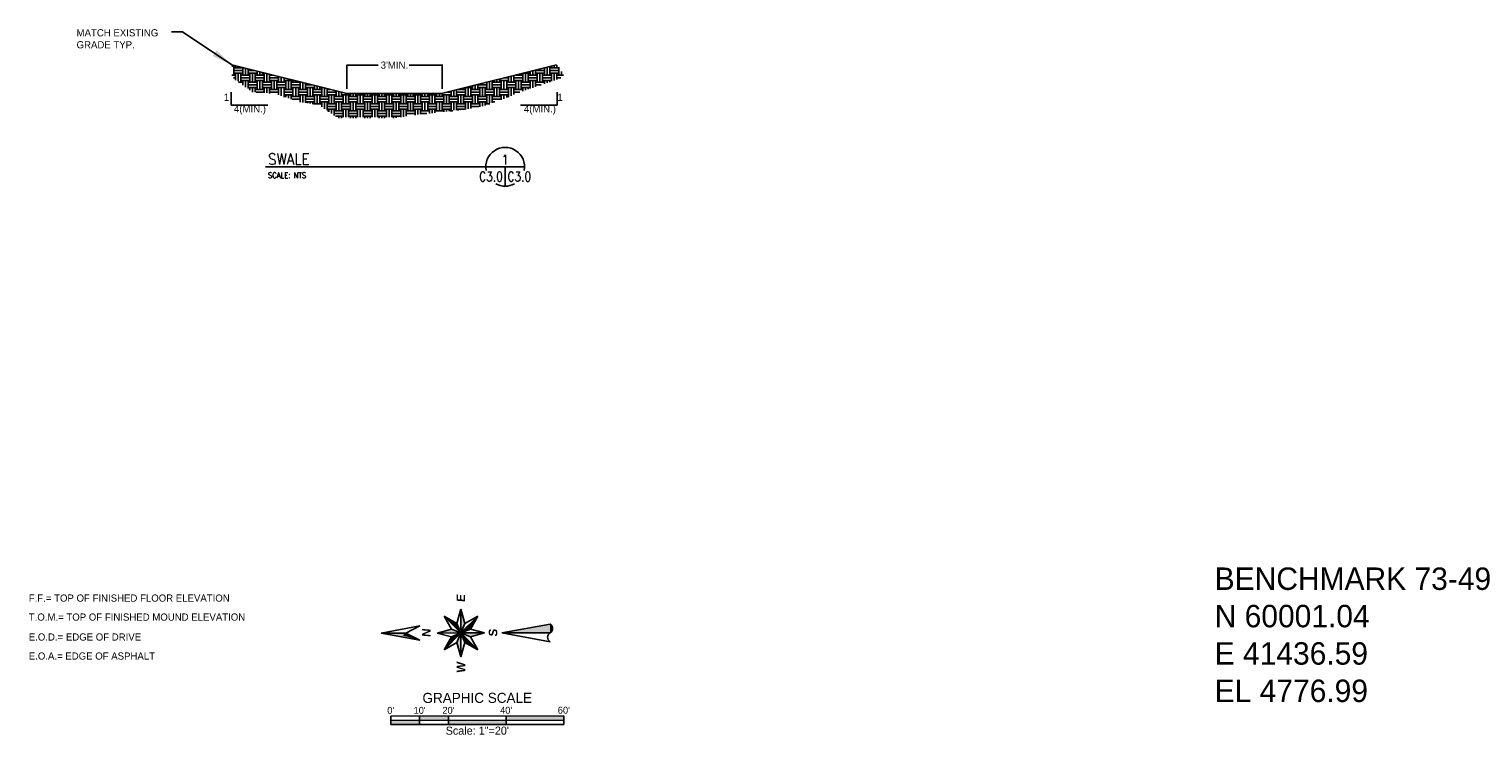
# Model space of a CAD drawing. Header units: inches. Extents: x 38743 to 43814, y 58617 to 61856.
# Tile 10 of 10: x 41560 to 42066, y 59029 to 59275. Entities that reach past the tile are written whole.
import ezdxf
from ezdxf.enums import TextEntityAlignment as Align

# ---------------------------------------------------------------- set-up
doc = ezdxf.new("R2010")
doc.units = ezdxf.units.IN
doc.header["$MEASUREMENT"] = 0
for name, color, linetype in [('A-ANNO-BUGS', 2, 'Continuous'), ('C-PR-SWALE', 2, 'Continuous'), ('c-text', 6, 'Continuous'), ('SCALE', 6, 'Continuous'), ('T2', 4, 'Continuous'), ('T4', 4, 'Continuous')]:
    doc.layers.add(name, color=color, linetype=linetype)
doc.styles.add('BOLD', font='BOLD.shx', dxfattribs={"height": 0.2})
doc.styles.add('L120', font='simplex', dxfattribs={"height": 0.12})
doc.styles.add('TIGHT', font='SIMPLEX', dxfattribs={"width": 0.85})
doc.dimstyles.get("Standard").update_dxf_attribs({"dimtxt": 0.18, "dimasz": 0.18, "dimexe": 0.18, "dimexo": 0.0625, "dimgap": 0.09, "dimtad": 0, "dimtih": 1, "dimtoh": 1, "dimdec": 4, "dimzin": 0, "dimdsep": 46, "dimtxsty": 'Standard', "dimcen": 0.09, "dimadec": 0, "dimazin": 0, "dimtfac": 1, "dimtdec": 4, "dimtofl": 0, "dimtmove": 0, "dimatfit": 3, "dimfxl": 0, "dimtolj": 1, "dimtzin": 0, "dimarcsym": 0})

# ---------------------------------------------------------------- blocks, each defined once
blk = doc.blocks.new('DETTAG')
at = {"linetype": 'Continuous'}
blk.add_line((-0.25, 0), (0.25, 0), dxfattribs=at)
blk.add_line((0, 0), (0, -0.25))
for start, end in [(349.193077, 550.806923), (241.044976, 298.955024)]:
    blk.add_arc((0, 0), 0.25, start, end)
at = {"style": 'TIGHT', "width": 0.8}
blk.add_attdef('NO', text='', height=0.125, dxfattribs=at).set_placement((0, 0.03125), align=Align.CENTER)
blk.add_attdef('FROM', text='', height=0.125, dxfattribs=at).set_placement((-0.03125, -0.1875), align=Align.RIGHT)
blk.add_attdef('TO', (0.03125, -0.1875), '', height=0.125, dxfattribs=at)
blk = doc.blocks.new('1-20')
at = {"layer": 'SCALE'}
for p, q in [((-30, 3), (-30, 6)), ((-30, 6), (30, 6)), ((-20, 3), (-20, 6)), ((-10, 3), (-10, 6)), ((10, 3), (10, 6)), ((30, 3), (30, 6)), ((-30, 4.5), (30, 4.5)), ((-30, 3), (30, 3))]:
    blk.add_line(p, q, dxfattribs=at)
for points in [[(-20, 6), (-10, 6), (-20, 4.5), (-10, 4.5)], [(10, 6), (30, 6), (10, 4.5), (30, 4.5)], [(-30, 4.5), (-20, 4.5), (-30, 3), (-20, 3)], [(-10, 4.5), (10, 4.5), (-10, 3), (10, 3)]]:
    blk.add_solid(points, dxfattribs=at)
at = {"layer": 'SCALE', "color": 4}
blk.add_text('GRAPHIC SCALE', height=3.5, dxfattribs=at).set_placement((0, 10.5), align=Align.CENTER)
at = {"layer": 'SCALE'}
for s, height, p in [("0'", 2.4, (-30, 6.75)), ("10'", 2.4, (-20, 6.75)), ("20'", 2.4, (-10, 6.75)), ("40'", 2.4, (10, 6.75)), ("60'", 2.4, (30, 6.75)), ('Scale: 1"=20\'', 2.8, (0, -0.5))]:
    blk.add_text(s, height=height, dxfattribs=at).set_placement(p, align=Align.CENTER)
blk = doc.blocks.new('North Arrow')
at = {"linetype": 'Continuous'}
for p, q in [((0, 1.379), (-0.122, 0.712)), ((0, 0.953), (0, 1.379)), ((0, 1.379), (0.122, 0.712)), ((-0.122, 0.712), (0, 0.953)), ((0.122, 0.712), (0, 0.953)), ((-0.292, 0.292), (0, 0)), ((-0.292, 0.292), (-0.165, 0.069)), ((-0.292, 0.292), (-0.069, 0.165)), ((0, 0.412), (-0.069, 0.165)), ((0, 0.412), (0.069, 0.165)), ((0, 0.412), (0, 0)), ((0.292, 0.292), (0, 0)), ((0.292, 0.292), (0.069, 0.165)), ((0.292, 0.292), (0.165, 0.069)), ((-0.412, 0), (-0.165, 0.069)), ((-0.412, 0), (0, 0)), ((-0.412, 0), (-0.165, -0.069)), ((-0.292, -0.292), (0, 0)), ((-0.165, 0.069), (0, 0)), ((-0.165, -0.069), (0, 0)), ((-0.069, 0.165), (0, 0)), ((-0.069, -0.165), (0, 0)), ((0.069, 0.165), (0, 0)), ((0.165, 0.069), (0, 0)), ((0.069, -0.165), (0, 0)), ((0.165, -0.069), (0, 0)), ((0.412, 0), (0, 0)), ((0.292, -0.292), (0, 0)), ((0, -0.412), (0, 0)), ((0.412, 0), (0.165, 0.069)), ((0.412, 0), (0.165, -0.069)), ((-0.292, -0.292), (-0.165, -0.069)), ((-0.292, -0.292), (-0.069, -0.165)), ((0, -0.412), (-0.069, -0.165)), ((0, -0.412), (0.069, -0.165)), ((0.292, -0.292), (0.069, -0.165)), ((0.292, -0.292), (0.165, -0.069)), ((0, -0.712), (-0.153, -1.546)), ((0, -0.712), (0.153, -1.546)), ((0, -0.712), (0, -1.546))]:
    blk.add_line(p, q, dxfattribs=at)
for centre, start, end in [((-0.076, -1.594), 31.7548, 148.2452), ((0.076, -1.499), 211.7548, 328.2452)]:
    blk.add_arc(centre, 0.0898, start, end, dxfattribs=at)
blk.add_point((0, 0), dxfattribs=at)
for points in [[(-0.041, 1.015), (0, 1.379), (-0.122, 0.712)], [(-0.041, 1.015), (0, 0.953), (0, 1.379)], [(-0.041, 1.015), (-0.122, 0.712), (0, 0.953)], [(0, 0), (-0.069, 0.165), (-0.292, 0.292)], [(0, 0), (0.069, 0.165), (0, 0.412)], [(0, 0), (0.165, 0.069), (0.292, 0.292)], [(0, 0), (-0.165, 0.069), (-0.412, 0)], [(0, 0), (-0.165, -0.069), (-0.292, -0.292)], [(-0.069, -0.165), (0, -0.412), (0, 0)], [(0.069, -0.165), (0.292, -0.292), (0, 0)], [(0, 0), (0.165, -0.069), (0.412, 0)], [(0, -0.712), (0, -1.546), (0.153, -1.546)], [(0.047, -1.584), (0.153, -1.546), (0, -1.546)], [(0.153, -1.546), (0.047, -1.584), (0.106, -1.584)]]:
    blk.add_solid(points, dxfattribs=at)
at = {"linetype": 'Continuous', "style": 'BOLD', "oblique": 5}
for s, p in [('N', (0, 0.6)), ('W', (-0.6, 0)), ('E', (0.6, 0)), ('S', (0, -0.557))]:
    blk.add_text(s, height=0.15, dxfattribs=at).set_placement(p, align=Align.MIDDLE)

msp = doc.modelspace()

# ---------------------------------------------------------------- hatches: boundary and pattern name
at = {"layer": 'C-PR-SWALE'}
h = msp.add_hatch(dxfattribs=at)
h.set_pattern_fill('EARTH', color=15, scale=10, angle=-90, style=0)
h.set_pattern_definition([(270, (-18038.4487, 100518.95), (2.5, -2.5), [2.5, -2.5]), (270, (-18037.5112, 100518.95), (2.5, -2.5), [2.5, -2.5]), (270, (-18036.5737, 100518.95), (2.5, -2.5), [2.5, -2.5]), (360, (-18036.2612, 100518.6374), (2.5, 2.5), [2.5, -2.5]), (360, (-18036.2612, 100517.7), (2.5, 2.5), [2.5, -2.5]), (360, (-18036.2612, 100516.7624), (2.5, 2.5), [2.5, -2.5])])
h.paths.add_polyline_path([(41686.5, 59243.64), (41695.58, 59244.94), (41710.5, 59246.49), (41717.63, 59247.79), (41725.03, 59250.38), (41730.6, 59252.72), (41740.98, 59256.22), (41744.48, 59257.51), (41745.78, 59258.55), (41744.87, 59260.1), (41744.22, 59261.14), (41743.29, 59262.19), (41703.29, 59252.19), (41670.26, 59252.19), (41630.26, 59262.19), (41630.26, 59258.55), (41631.37, 59256.99), (41637.47, 59252.72), (41642.01, 59252.46), (41646.29, 59251.81), (41654.07, 59249.22), (41660.56, 59248.18), (41667.3, 59243.64), (41674.83, 59243.64)])

# ---------------------------------------------------------------- linework, layer by layer
at = {"layer": 'A-ANNO-BUGS'}
msp.add_line((41641.96, 59226.69), (41719.86, 59226.69), dxfattribs=at)
msp.add_line((41641.96, 59226.69), (41719.86, 59226.69), dxfattribs=at)
at = {"layer": 'C-PR-SWALE'}
for p, q in [((41670.26, 59252.19), (41630.26, 59262.19)), ((41670.26, 59253.79), (41670.25, 59262.22)), ((41670.43, 59262.04), (41681.21, 59262.06)), ((41703.24, 59262.07), (41691.95, 59262.06)), ((41703.29, 59252.19), (41743.29, 59262.19)), ((41703.43, 59253.82), (41703.42, 59262.25)), ((41630.08, 59252.72), (41630.08, 59248.18)), ((41670.26, 59252.19), (41703.29, 59252.19)), ((41743.48, 59252.72), (41743.48, 59248.18)), ((41630.08, 59248.18), (41642.79, 59248.18)), ((41743.48, 59248.18), (41730.77, 59248.18))]:
    msp.add_line(p, q, dxfattribs=at)
for points in [[(41670.43, 59262.07), (41670.43, 59262.01), (41670.25, 59262.04)], [(41703.24, 59262.1), (41703.24, 59262.04), (41703.42, 59262.07)]]:
    msp.add_solid(points, dxfattribs=at)

# ---------------------------------------------------------------- block references
at = {"layer": 'A-ANNO-BUGS', "xscale": 27, "yscale": 27, "zscale": 27.00000000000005}
msp.add_blockref('DETTAG', (41725.39, 59226.69), dxfattribs=at).add_auto_attribs({'NO': '1', 'FROM': 'C3.0', 'TO': 'C3.0'})
at = {"layer": 'c-text'}
for name, p, xscale, yscale, zscale, rotation in [('North Arrow', (41709.98, 59064.48), 20.08069849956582, 20.08069849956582, 20.08069849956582, 90.05755638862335), ('1-20', (41715.7, 59029.6), 1.004034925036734, 1.004034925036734, 1.004034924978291, 0.057556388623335)]:
    msp.add_blockref(name, p, dxfattribs=dict(at, xscale=xscale, yscale=yscale, zscale=zscale, rotation=rotation))

# ---------------------------------------------------------------- texts
at = {"layer": 'C-PR-SWALE', "char_height": 2.5, "attachment_point": 5}
for s, insert in [("\\A1;3'MIN.", (41686.84, 59262.06)), ('1', (41628.41, 59250.88)), ('1', (41744.5, 59250.88)), ('4(MIN.)', (41636.58, 59246.47)), ('4(MIN.)', (41737.5, 59246.47))]:
    msp.add_mtext(s, dxfattribs=dict(at, insert=insert))
at = {"layer": 'c-text'}
for s, p in [('F.F.= TOP OF FINISHED FLOOR ELEVATION', (41559.6, 59075.38)), ('F.F.= TOP OF FINISHED FLOOR ELEVATION', (41559.6, 59075.38)), ('T.O.M.= TOP OF FINISHED MOUND ELEVATION', (41559.6, 59068.77)), ('T.O.M.= TOP OF FINISHED MOUND ELEVATION', (41559.6, 59068.77)), ('E.O.D.= EDGE OF DRIVE', (41559.6, 59061.84)), ('E.O.D.= EDGE OF DRIVE', (41559.6, 59061.84)), ('E.O.A.= EDGE OF ASPHALT', (41559.6, 59055.22)), ('E.O.A.= EDGE OF ASPHALT', (41559.6, 59055.22))]:
    msp.add_text(s, height=2.5, dxfattribs=at).set_placement(p)
at = {"layer": 'c-text', "attachment_point": 1}
for s, insert, char_height in [('MATCH EXISTING\\PGRADE TYP.', (41576.24, 59274.58), 2.5), ('BENCHMARK 73-49\\PN 60001.04\\PE 41436.59\\PEL 4776.99', (41972.33, 59087.27), 7.8)]:
    msp.add_mtext(s, dxfattribs=dict(at, insert=insert, char_height=char_height))
at = {"layer": 'T2', "style": 'L120', "width": 0.9}
msp.add_text('SCALE: NTS', height=1.92, dxfattribs=at).set_placement((41642.86, 59222.79))
at = {"layer": 'T4', "style": 'L120', "width": 0.9}
msp.add_attdef('SWALE', (41642.86, 59227.45), '', height=3.84, dxfattribs=at)

# ---------------------------------------------------------------- leaders
at = {"layer": 'c-text'}
msp.add_leader([(41630.26, 59262.19), (41613.13, 59273.7), (41609.32, 59273.7)], dimstyle='Standard', override={"dimscale": 40, "dimpost": "'"}, dxfattribs=at)

doc.saveas('drawing.dxf')
